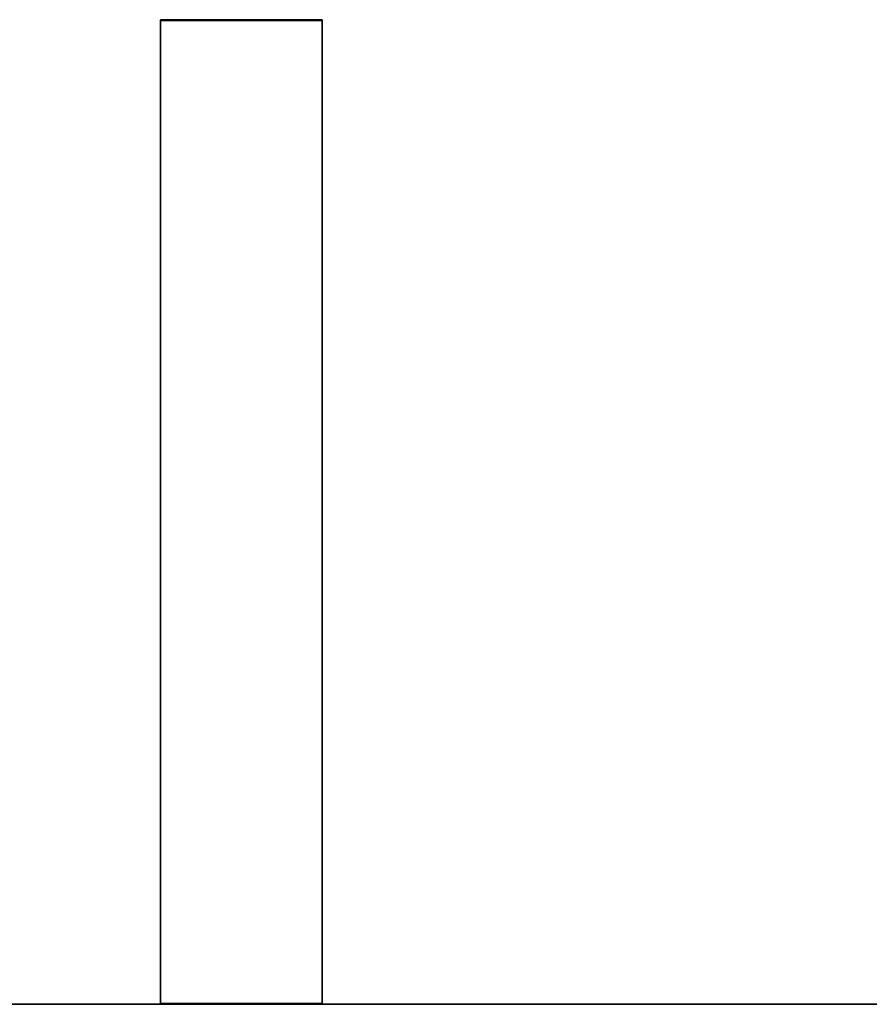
# Model space of a CAD drawing. Header units: millimetres. Extents: x -35 to 33166, y -35 to 31591.
# Tile 23 of 100: x 312 to 444, y 1755 to 1907. Entities that reach past the tile are written whole.
import ezdxf

# ---------------------------------------------------------------- set-up
doc = ezdxf.new("R2010")
doc.units = ezdxf.units.MM
doc.header["$LTSCALE"] = 25.4
doc.layers.get('0').update_dxf_attribs({"true_color": 0xffffff})
doc.layers.add('ICF - L1', color=7, linetype='Continuous', true_color=0xb4b464)
doc.layers.add('ICF - L2', color=7, linetype='Continuous', true_color=0x64ff64)

# ---------------------------------------------------------------- blocks, each defined once
blk = doc.blocks.new('Group7203')
for p, q in [((-101.73, -368.5, 52.62), (-253.87, -368.5, 52.62)), ((-253.87, -368.5, 52.62), (-253.87, -368.5, 146.29)), ((-253.87, -368.5, 146.29), (-101.73, -368.5, 146.29)), ((-253.87, -393.5, 52.62), (-253.87, -368.5, 52.62)), ((-253.87, -368.5, 146.29), (-253.87, -393.5, 146.29)), ((-101.73, -368.5, 146.29), (-101.73, -368.5, 52.62)), ((-101.73, -368.5, 52.62), (-101.73, -393.5, 52.62)), ((-101.73, -393.5, 146.29), (-101.73, -368.5, 146.29)), ((-101.73, -393.5, 146.29), (-253.87, -393.5, 146.29)), ((-253.87, -393.5, 146.29), (-253.87, -393.5, 52.62)), ((-253.87, -393.5, 52.62), (-101.73, -393.5, 52.62)), ((-101.73, -393.5, 52.62), (-101.73, -393.5, 146.29))]:
    blk.add_line(p, q)
blk = doc.blocks.new('Group7204')
for p, q in [((-101.73, -368.5, 313.74), (-253.87, -368.5, 313.74)), ((-253.87, -368.5, 313.74), (-253.87, -368.5, 407.41)), ((-253.87, -368.5, 407.41), (-101.73, -368.5, 407.41)), ((-253.87, -393.5, 313.74), (-253.87, -368.5, 313.74)), ((-253.87, -368.5, 407.41), (-253.87, -393.5, 407.41)), ((-101.73, -368.5, 407.41), (-101.73, -368.5, 313.74)), ((-101.73, -368.5, 313.74), (-101.73, -393.5, 313.74)), ((-101.73, -393.5, 407.41), (-101.73, -368.5, 407.41)), ((-101.73, -393.5, 407.41), (-253.87, -393.5, 407.41)), ((-253.87, -393.5, 407.41), (-253.87, -393.5, 313.74)), ((-253.87, -393.5, 313.74), (-101.73, -393.5, 313.74)), ((-101.73, -393.5, 313.74), (-101.73, -393.5, 407.41))]:
    blk.add_line(p, q)
blk = doc.blocks.new('6XR35_90_C_FC_78c4ls')
for name in ['Group7203', 'Group7204']:
    blk.add_blockref(name, (0, 0))
blk = doc.blocks.new('Group6869')
for p, q in [((-393.5, -253.75, 405.8), (-393.5, -101.6, 405.8)), ((-393.5, -101.6, 405.8), (-393.5, -101.6, 312.12)), ((-393.5, -101.6, 312.12), (-393.5, -253.75, 312.12)), ((-393.5, -101.6, 312.12), (-368.5, -101.6, 312.12)), ((-368.5, -101.6, 405.8), (-393.5, -101.6, 405.8)), ((-368.5, -253.75, 312.12), (-368.5, -101.6, 312.12)), ((-368.5, -101.6, 312.12), (-368.5, -101.6, 405.8)), ((-368.5, -101.6, 405.8), (-368.5, -253.75, 405.8)), ((-393.5, -253.75, 312.12), (-393.5, -253.75, 405.8)), ((-368.5, -253.75, 312.12), (-393.5, -253.75, 312.12)), ((-393.5, -253.75, 405.8), (-368.5, -253.75, 405.8)), ((-368.5, -253.75, 405.8), (-368.5, -253.75, 312.12))]:
    blk.add_line(p, q)
blk = doc.blocks.new('Group6870')
for p, q in [((-393.5, -253.75, 144.68), (-393.5, -101.6, 144.68)), ((-393.5, -101.6, 144.68), (-393.5, -101.6, 51)), ((-393.5, -101.6, 51), (-393.5, -253.75, 51)), ((-393.5, -101.6, 51), (-368.5, -101.6, 51)), ((-368.5, -101.6, 144.68), (-393.5, -101.6, 144.68)), ((-368.5, -253.75, 51), (-368.5, -101.6, 51)), ((-368.5, -101.6, 51), (-368.5, -101.6, 144.68)), ((-368.5, -101.6, 144.68), (-368.5, -253.75, 144.68)), ((-393.5, -253.75, 51), (-393.5, -253.75, 144.68)), ((-368.5, -253.75, 51), (-393.5, -253.75, 51)), ((-393.5, -253.75, 144.68), (-368.5, -253.75, 144.68)), ((-368.5, -253.75, 144.68), (-368.5, -253.75, 51))]:
    blk.add_line(p, q)
blk = doc.blocks.new('6XR35_90_C_FC_509mcb')
for name in ['Group6869', 'Group6870']:
    blk.add_blockref(name, (0, 0))
blk = doc.blocks.new('Group7433')
for p, q in [((-393.5, -253.75, 405.8), (-393.5, -101.6, 405.8)), ((-393.5, -101.6, 405.8), (-393.5, -101.6, 312.12)), ((-393.5, -101.6, 312.12), (-393.5, -253.75, 312.12)), ((-393.5, -101.6, 312.12), (-368.5, -101.6, 312.12)), ((-368.5, -101.6, 405.8), (-393.5, -101.6, 405.8)), ((-368.5, -253.75, 312.12), (-368.5, -101.6, 312.12)), ((-368.5, -101.6, 312.12), (-368.5, -101.6, 405.8)), ((-368.5, -101.6, 405.8), (-368.5, -253.75, 405.8)), ((-393.5, -253.75, 312.12), (-393.5, -253.75, 405.8)), ((-368.5, -253.75, 312.12), (-393.5, -253.75, 312.12)), ((-393.5, -253.75, 405.8), (-368.5, -253.75, 405.8)), ((-368.5, -253.75, 405.8), (-368.5, -253.75, 312.12))]:
    blk.add_line(p, q)
blk = doc.blocks.new('Group7434')
for p, q in [((-393.5, -253.75, 144.68), (-393.5, -101.6, 144.68)), ((-393.5, -101.6, 144.68), (-393.5, -101.6, 51)), ((-393.5, -101.6, 51), (-393.5, -253.75, 51)), ((-393.5, -101.6, 51), (-368.5, -101.6, 51)), ((-368.5, -101.6, 144.68), (-393.5, -101.6, 144.68)), ((-368.5, -253.75, 51), (-368.5, -101.6, 51)), ((-368.5, -101.6, 51), (-368.5, -101.6, 144.68)), ((-368.5, -101.6, 144.68), (-368.5, -253.75, 144.68)), ((-393.5, -253.75, 51), (-393.5, -253.75, 144.68)), ((-368.5, -253.75, 51), (-393.5, -253.75, 51)), ((-393.5, -253.75, 144.68), (-368.5, -253.75, 144.68)), ((-368.5, -253.75, 144.68), (-368.5, -253.75, 51))]:
    blk.add_line(p, q)
blk = doc.blocks.new('6XR35_90_C_FC_77i85d')
for name in ['Group7433', 'Group7434']:
    blk.add_blockref(name, (0, 0))
blk = doc.blocks.new('Group7461')
for p, q in [((-101.73, -368.5, 52.62), (-253.87, -368.5, 52.62)), ((-253.87, -368.5, 52.62), (-253.87, -368.5, 146.29)), ((-253.87, -368.5, 146.29), (-101.73, -368.5, 146.29)), ((-253.87, -393.5, 52.62), (-253.87, -368.5, 52.62)), ((-253.87, -368.5, 146.29), (-253.87, -393.5, 146.29)), ((-101.73, -368.5, 146.29), (-101.73, -368.5, 52.62)), ((-101.73, -368.5, 52.62), (-101.73, -393.5, 52.62)), ((-101.73, -393.5, 146.29), (-101.73, -368.5, 146.29)), ((-101.73, -393.5, 146.29), (-253.87, -393.5, 146.29)), ((-253.87, -393.5, 146.29), (-253.87, -393.5, 52.62)), ((-253.87, -393.5, 52.62), (-101.73, -393.5, 52.62)), ((-101.73, -393.5, 52.62), (-101.73, -393.5, 146.29))]:
    blk.add_line(p, q)
blk = doc.blocks.new('Group7462')
for p, q in [((-101.73, -368.5, 313.74), (-253.87, -368.5, 313.74)), ((-253.87, -368.5, 313.74), (-253.87, -368.5, 407.41)), ((-253.87, -368.5, 407.41), (-101.73, -368.5, 407.41)), ((-253.87, -393.5, 313.74), (-253.87, -368.5, 313.74)), ((-253.87, -368.5, 407.41), (-253.87, -393.5, 407.41)), ((-101.73, -368.5, 407.41), (-101.73, -368.5, 313.74)), ((-101.73, -368.5, 313.74), (-101.73, -393.5, 313.74)), ((-101.73, -393.5, 407.41), (-101.73, -368.5, 407.41)), ((-101.73, -393.5, 407.41), (-253.87, -393.5, 407.41)), ((-253.87, -393.5, 407.41), (-253.87, -393.5, 313.74)), ((-253.87, -393.5, 313.74), (-101.73, -393.5, 313.74)), ((-101.73, -393.5, 313.74), (-101.73, -393.5, 407.41))]:
    blk.add_line(p, q)
blk = doc.blocks.new('6XR35_90_C_FC_63thef')
for name in ['Group7461', 'Group7462']:
    blk.add_blockref(name, (0, 0))
blk = doc.blocks.new('Group#1657')
for p, q in [((-393.5, -253.75, 405.8), (-393.5, -101.6, 405.8)), ((-393.5, -101.6, 405.8), (-393.5, -101.6, 312.12)), ((-393.5, -101.6, 312.12), (-393.5, -253.75, 312.12)), ((-393.5, -101.6, 312.12), (-368.5, -101.6, 312.12)), ((-368.5, -101.6, 405.8), (-393.5, -101.6, 405.8)), ((-368.5, -253.75, 312.12), (-368.5, -101.6, 312.12)), ((-368.5, -101.6, 312.12), (-368.5, -101.6, 405.8)), ((-368.5, -101.6, 405.8), (-368.5, -253.75, 405.8)), ((-393.5, -253.75, 312.12), (-393.5, -253.75, 405.8)), ((-368.5, -253.75, 312.12), (-393.5, -253.75, 312.12)), ((-393.5, -253.75, 405.8), (-368.5, -253.75, 405.8)), ((-368.5, -253.75, 405.8), (-368.5, -253.75, 312.12))]:
    blk.add_line(p, q)
blk = doc.blocks.new('Group#1658')
for p, q in [((-393.5, -253.75, 144.68), (-393.5, -101.6, 144.68)), ((-393.5, -101.6, 144.68), (-393.5, -101.6, 51)), ((-393.5, -101.6, 51), (-393.5, -253.75, 51)), ((-393.5, -101.6, 51), (-368.5, -101.6, 51)), ((-368.5, -101.6, 144.68), (-393.5, -101.6, 144.68)), ((-368.5, -253.75, 51), (-368.5, -101.6, 51)), ((-368.5, -101.6, 51), (-368.5, -101.6, 144.68)), ((-368.5, -101.6, 144.68), (-368.5, -253.75, 144.68)), ((-393.5, -253.75, 51), (-393.5, -253.75, 144.68)), ((-368.5, -253.75, 51), (-393.5, -253.75, 51)), ((-393.5, -253.75, 144.68), (-368.5, -253.75, 144.68)), ((-368.5, -253.75, 144.68), (-368.5, -253.75, 51))]:
    blk.add_line(p, q)
blk = doc.blocks.new('6XR35_90_C_FC_d4u64z_MSG')
for name in ['Group#1657', 'Group#1658']:
    blk.add_blockref(name, (0, 0))
blk = doc.blocks.new('Group7513')
for p, q in [((-101.73, -368.5, 52.62), (-253.87, -368.5, 52.62)), ((-253.87, -368.5, 52.62), (-253.87, -368.5, 146.29)), ((-253.87, -368.5, 146.29), (-101.73, -368.5, 146.29)), ((-253.87, -393.5, 52.62), (-253.87, -368.5, 52.62)), ((-253.87, -368.5, 146.29), (-253.87, -393.5, 146.29)), ((-101.73, -368.5, 146.29), (-101.73, -368.5, 52.62)), ((-101.73, -368.5, 52.62), (-101.73, -393.5, 52.62)), ((-101.73, -393.5, 146.29), (-101.73, -368.5, 146.29)), ((-101.73, -393.5, 146.29), (-253.87, -393.5, 146.29)), ((-253.87, -393.5, 146.29), (-253.87, -393.5, 52.62)), ((-253.87, -393.5, 52.62), (-101.73, -393.5, 52.62)), ((-101.73, -393.5, 52.62), (-101.73, -393.5, 146.29))]:
    blk.add_line(p, q)
blk = doc.blocks.new('Group7514')
for p, q in [((-101.73, -368.5, 313.74), (-253.87, -368.5, 313.74)), ((-253.87, -368.5, 313.74), (-253.87, -368.5, 407.41)), ((-253.87, -368.5, 407.41), (-101.73, -368.5, 407.41)), ((-253.87, -393.5, 313.74), (-253.87, -368.5, 313.74)), ((-253.87, -368.5, 407.41), (-253.87, -393.5, 407.41)), ((-101.73, -368.5, 407.41), (-101.73, -368.5, 313.74)), ((-101.73, -368.5, 313.74), (-101.73, -393.5, 313.74)), ((-101.73, -393.5, 407.41), (-101.73, -368.5, 407.41)), ((-101.73, -393.5, 407.41), (-253.87, -393.5, 407.41)), ((-253.87, -393.5, 407.41), (-253.87, -393.5, 313.74)), ((-253.87, -393.5, 313.74), (-101.73, -393.5, 313.74)), ((-101.73, -393.5, 313.74), (-101.73, -393.5, 407.41))]:
    blk.add_line(p, q)
blk = doc.blocks.new('6XR35_90_C_FC_23p8du')
for name in ['Group7513', 'Group7514']:
    blk.add_blockref(name, (0, 0))
blk = doc.blocks.new('Group7537')
for p, q in [((-393.5, -253.75, 405.8), (-393.5, -101.6, 405.8)), ((-393.5, -101.6, 405.8), (-393.5, -101.6, 312.12)), ((-393.5, -101.6, 312.12), (-393.5, -253.75, 312.12)), ((-393.5, -101.6, 312.12), (-368.5, -101.6, 312.12)), ((-368.5, -101.6, 405.8), (-393.5, -101.6, 405.8)), ((-368.5, -253.75, 312.12), (-368.5, -101.6, 312.12)), ((-368.5, -101.6, 312.12), (-368.5, -101.6, 405.8)), ((-368.5, -101.6, 405.8), (-368.5, -253.75, 405.8)), ((-393.5, -253.75, 312.12), (-393.5, -253.75, 405.8)), ((-368.5, -253.75, 312.12), (-393.5, -253.75, 312.12)), ((-393.5, -253.75, 405.8), (-368.5, -253.75, 405.8)), ((-368.5, -253.75, 405.8), (-368.5, -253.75, 312.12))]:
    blk.add_line(p, q)
blk = doc.blocks.new('Group7538')
for p, q in [((-393.5, -253.75, 144.68), (-393.5, -101.6, 144.68)), ((-393.5, -101.6, 144.68), (-393.5, -101.6, 51)), ((-393.5, -101.6, 51), (-393.5, -253.75, 51)), ((-393.5, -101.6, 51), (-368.5, -101.6, 51)), ((-368.5, -101.6, 144.68), (-393.5, -101.6, 144.68)), ((-368.5, -253.75, 51), (-368.5, -101.6, 51)), ((-368.5, -101.6, 51), (-368.5, -101.6, 144.68)), ((-368.5, -101.6, 144.68), (-368.5, -253.75, 144.68)), ((-393.5, -253.75, 51), (-393.5, -253.75, 144.68)), ((-368.5, -253.75, 51), (-393.5, -253.75, 51)), ((-393.5, -253.75, 144.68), (-368.5, -253.75, 144.68)), ((-368.5, -253.75, 144.68), (-368.5, -253.75, 51))]:
    blk.add_line(p, q)
blk = doc.blocks.new('6XR35_90_C_FC_4q0dcm')
for name in ['Group7537', 'Group7538']:
    blk.add_blockref(name, (0, 0))
blk = doc.blocks.new('Group#4057')
for p, q in [((-101.6, -480.8, 0), (-101.6, -227.96, 0)), ((-101.6, -227.96, 457.2), (-101.6, -480.8, 457.2))]:
    blk.add_line(p, q)
blk = doc.blocks.new('6XR35_90_C_FC_bkmqyu_MSG')
blk.add_blockref('Group#4057', (0, 0))
blk = doc.blocks.new('Group3573')
at = {"layer": 'ICF - L1', "extrusion": (0, 0, -1), "zscale": -1, "rotation": 270}
for name, p in [('6XR35_90_C_FC_78c4ls', (34.59, 1652.92, -357.2)), ('6XR35_90_C_FC_63thef', (34.59, 1652.92, -1271.6)), ('6XR35_90_C_FC_23p8du', (34.59, 1652.92, -2186)), ('6XR35_90_C_FC_bkmqyu_MSG', (34.59, 1652.92, -3100.4))]:
    blk.add_blockref(name, p, dxfattribs=at)
at = {"layer": 'ICF - L1', "rotation": 180}
for name, p in [('6XR35_90_C_FC_509mcb', (-34.59, 1652.92, -100)), ('6XR35_90_C_FC_77i85d', (-34.59, 1652.92, 814.4)), ('6XR35_90_C_FC_d4u64z_MSG', (-34.59, 1652.92, 1728.8)), ('6XR35_90_C_FC_4q0dcm', (-34.59, 1652.92, 2643.2))]:
    blk.add_blockref(name, p, dxfattribs=at)
blk = doc.blocks.new('Group#2497')
for p, q in [((-393.5, -253.75, 405.8), (-393.5, -101.6, 405.8)), ((-393.5, -101.6, 405.8), (-393.5, -101.6, 312.12)), ((-393.5, -101.6, 312.12), (-393.5, -253.75, 312.12)), ((-393.5, -101.6, 312.12), (-368.5, -101.6, 312.12)), ((-368.5, -101.6, 405.8), (-393.5, -101.6, 405.8)), ((-368.5, -253.75, 312.12), (-368.5, -101.6, 312.12)), ((-368.5, -101.6, 312.12), (-368.5, -101.6, 405.8)), ((-368.5, -101.6, 405.8), (-368.5, -253.75, 405.8)), ((-393.5, -253.75, 312.12), (-393.5, -253.75, 405.8)), ((-368.5, -253.75, 312.12), (-393.5, -253.75, 312.12)), ((-393.5, -253.75, 405.8), (-368.5, -253.75, 405.8)), ((-368.5, -253.75, 405.8), (-368.5, -253.75, 312.12))]:
    blk.add_line(p, q)
blk = doc.blocks.new('Group8631')
for p, q in [((-393.5, -253.75, 144.68), (-393.5, -101.6, 144.68)), ((-393.5, -101.6, 144.68), (-393.5, -101.6, 51)), ((-393.5, -101.6, 51), (-393.5, -253.75, 51)), ((-393.5, -101.6, 51), (-368.5, -101.6, 51)), ((-368.5, -101.6, 144.68), (-393.5, -101.6, 144.68)), ((-368.5, -253.75, 51), (-368.5, -101.6, 51)), ((-368.5, -101.6, 51), (-368.5, -101.6, 144.68)), ((-368.5, -101.6, 144.68), (-368.5, -253.75, 144.68)), ((-393.5, -253.75, 51), (-393.5, -253.75, 144.68)), ((-368.5, -253.75, 51), (-393.5, -253.75, 51)), ((-393.5, -253.75, 144.68), (-368.5, -253.75, 144.68)), ((-368.5, -253.75, 144.68), (-368.5, -253.75, 51))]:
    blk.add_line(p, q)
blk = doc.blocks.new('6XR35_90_C#3_FC_evu4t6')
for name in ['Group#2497', 'Group8631']:
    blk.add_blockref(name, (0, 0))
blk = doc.blocks.new('Group#404')
for p, q in [((-393.5, -253.75, 405.8), (-393.5, -101.6, 405.8)), ((-393.5, -101.6, 405.8), (-393.5, -101.6, 312.12)), ((-393.5, -101.6, 312.12), (-393.5, -253.75, 312.12)), ((-393.5, -101.6, 312.12), (-368.5, -101.6, 312.12)), ((-368.5, -101.6, 405.8), (-393.5, -101.6, 405.8)), ((-368.5, -253.75, 312.12), (-368.5, -101.6, 312.12)), ((-368.5, -101.6, 312.12), (-368.5, -101.6, 405.8)), ((-368.5, -101.6, 405.8), (-368.5, -253.75, 405.8)), ((-393.5, -253.75, 312.12), (-393.5, -253.75, 405.8)), ((-368.5, -253.75, 312.12), (-393.5, -253.75, 312.12)), ((-393.5, -253.75, 405.8), (-368.5, -253.75, 405.8)), ((-368.5, -253.75, 405.8), (-368.5, -253.75, 312.12))]:
    blk.add_line(p, q)
blk = doc.blocks.new('Group8109')
for p, q in [((-393.5, -253.75, 144.68), (-393.5, -101.6, 144.68)), ((-393.5, -101.6, 144.68), (-393.5, -101.6, 51)), ((-393.5, -101.6, 51), (-393.5, -253.75, 51)), ((-393.5, -101.6, 51), (-368.5, -101.6, 51)), ((-368.5, -101.6, 144.68), (-393.5, -101.6, 144.68)), ((-368.5, -253.75, 51), (-368.5, -101.6, 51)), ((-368.5, -101.6, 51), (-368.5, -101.6, 144.68)), ((-368.5, -101.6, 144.68), (-368.5, -253.75, 144.68)), ((-393.5, -253.75, 51), (-393.5, -253.75, 144.68)), ((-368.5, -253.75, 51), (-393.5, -253.75, 51)), ((-393.5, -253.75, 144.68), (-368.5, -253.75, 144.68)), ((-368.5, -253.75, 144.68), (-368.5, -253.75, 51))]:
    blk.add_line(p, q)
blk = doc.blocks.new('6XR35_90_C#3_FC_83wsl9')
for name in ['Group#404', 'Group8109']:
    blk.add_blockref(name, (0, 0))
blk = doc.blocks.new('Group8409')
for p, q in [((-101.73, -368.5, 52.62), (-253.87, -368.5, 52.62)), ((-253.87, -368.5, 52.62), (-253.87, -368.5, 146.29)), ((-253.87, -368.5, 146.29), (-101.73, -368.5, 146.29)), ((-253.87, -393.5, 52.62), (-253.87, -368.5, 52.62)), ((-253.87, -368.5, 146.29), (-253.87, -393.5, 146.29)), ((-101.73, -368.5, 146.29), (-101.73, -368.5, 52.62)), ((-101.73, -368.5, 52.62), (-101.73, -393.5, 52.62)), ((-101.73, -393.5, 146.29), (-101.73, -368.5, 146.29)), ((-101.73, -393.5, 146.29), (-253.87, -393.5, 146.29)), ((-253.87, -393.5, 146.29), (-253.87, -393.5, 52.62)), ((-253.87, -393.5, 52.62), (-101.73, -393.5, 52.62)), ((-101.73, -393.5, 52.62), (-101.73, -393.5, 146.29))]:
    blk.add_line(p, q)
blk = doc.blocks.new('Group#1721')
for p, q in [((-101.73, -368.5, 313.74), (-253.87, -368.5, 313.74)), ((-253.87, -368.5, 313.74), (-253.87, -368.5, 407.41)), ((-253.87, -368.5, 407.41), (-101.73, -368.5, 407.41)), ((-253.87, -393.5, 313.74), (-253.87, -368.5, 313.74)), ((-253.87, -368.5, 407.41), (-253.87, -393.5, 407.41)), ((-101.73, -368.5, 407.41), (-101.73, -368.5, 313.74)), ((-101.73, -368.5, 313.74), (-101.73, -393.5, 313.74)), ((-101.73, -393.5, 407.41), (-101.73, -368.5, 407.41)), ((-101.73, -393.5, 407.41), (-253.87, -393.5, 407.41)), ((-253.87, -393.5, 407.41), (-253.87, -393.5, 313.74)), ((-253.87, -393.5, 313.74), (-101.73, -393.5, 313.74)), ((-101.73, -393.5, 313.74), (-101.73, -393.5, 407.41))]:
    blk.add_line(p, q)
blk = doc.blocks.new('6XR35_90_C#3_FC_68nban')
for name in ['Group8409', 'Group#1721']:
    blk.add_blockref(name, (0, 0))
blk = doc.blocks.new('Group#2516')
for p, q in [((-101.73, -368.5, 52.62), (-253.87, -368.5, 52.62)), ((-253.87, -368.5, 52.62), (-253.87, -368.5, 146.29)), ((-253.87, -368.5, 146.29), (-101.73, -368.5, 146.29)), ((-253.87, -393.5, 52.62), (-253.87, -368.5, 52.62)), ((-253.87, -368.5, 146.29), (-253.87, -393.5, 146.29)), ((-101.73, -368.5, 146.29), (-101.73, -368.5, 52.62)), ((-101.73, -368.5, 52.62), (-101.73, -393.5, 52.62)), ((-101.73, -393.5, 146.29), (-101.73, -368.5, 146.29)), ((-101.73, -393.5, 146.29), (-253.87, -393.5, 146.29)), ((-253.87, -393.5, 146.29), (-253.87, -393.5, 52.62)), ((-253.87, -393.5, 52.62), (-101.73, -393.5, 52.62)), ((-101.73, -393.5, 52.62), (-101.73, -393.5, 146.29))]:
    blk.add_line(p, q)
blk = doc.blocks.new('Group8668')
for p, q in [((-101.73, -368.5, 313.74), (-253.87, -368.5, 313.74)), ((-253.87, -368.5, 313.74), (-253.87, -368.5, 407.41)), ((-253.87, -368.5, 407.41), (-101.73, -368.5, 407.41)), ((-253.87, -393.5, 313.74), (-253.87, -368.5, 313.74)), ((-253.87, -368.5, 407.41), (-253.87, -393.5, 407.41)), ((-101.73, -368.5, 407.41), (-101.73, -368.5, 313.74)), ((-101.73, -368.5, 313.74), (-101.73, -393.5, 313.74)), ((-101.73, -393.5, 407.41), (-101.73, -368.5, 407.41)), ((-101.73, -393.5, 407.41), (-253.87, -393.5, 407.41)), ((-253.87, -393.5, 407.41), (-253.87, -393.5, 313.74)), ((-253.87, -393.5, 313.74), (-101.73, -393.5, 313.74)), ((-101.73, -393.5, 313.74), (-101.73, -393.5, 407.41))]:
    blk.add_line(p, q)
blk = doc.blocks.new('6XR35_90_C#3_FC_5k60px')
for name in ['Group#2516', 'Group8668']:
    blk.add_blockref(name, (0, 0))
blk = doc.blocks.new('Group8711')
for p, q in [((-393.5, -253.75, 405.8), (-393.5, -101.6, 405.8)), ((-393.5, -101.6, 405.8), (-393.5, -101.6, 312.12)), ((-393.5, -101.6, 312.12), (-393.5, -253.75, 312.12)), ((-393.5, -101.6, 312.12), (-368.5, -101.6, 312.12)), ((-368.5, -101.6, 405.8), (-393.5, -101.6, 405.8)), ((-368.5, -253.75, 312.12), (-368.5, -101.6, 312.12)), ((-368.5, -101.6, 312.12), (-368.5, -101.6, 405.8)), ((-368.5, -101.6, 405.8), (-368.5, -253.75, 405.8)), ((-393.5, -253.75, 312.12), (-393.5, -253.75, 405.8)), ((-368.5, -253.75, 312.12), (-393.5, -253.75, 312.12)), ((-393.5, -253.75, 405.8), (-368.5, -253.75, 405.8)), ((-368.5, -253.75, 405.8), (-368.5, -253.75, 312.12))]:
    blk.add_line(p, q)
blk = doc.blocks.new('Group#2556')
for p, q in [((-393.5, -253.75, 144.68), (-393.5, -101.6, 144.68)), ((-393.5, -101.6, 144.68), (-393.5, -101.6, 51)), ((-393.5, -101.6, 51), (-393.5, -253.75, 51)), ((-393.5, -101.6, 51), (-368.5, -101.6, 51)), ((-368.5, -101.6, 144.68), (-393.5, -101.6, 144.68)), ((-368.5, -253.75, 51), (-368.5, -101.6, 51)), ((-368.5, -101.6, 51), (-368.5, -101.6, 144.68)), ((-368.5, -101.6, 144.68), (-368.5, -253.75, 144.68)), ((-393.5, -253.75, 51), (-393.5, -253.75, 144.68)), ((-368.5, -253.75, 51), (-393.5, -253.75, 51)), ((-393.5, -253.75, 144.68), (-368.5, -253.75, 144.68)), ((-368.5, -253.75, 144.68), (-368.5, -253.75, 51))]:
    blk.add_line(p, q)
blk = doc.blocks.new('6XR35_90_C#3_FC_7mmclu')
for name in ['Group8711', 'Group#2556']:
    blk.add_blockref(name, (0, 0))
blk = doc.blocks.new('Group8748')
for p, q in [((-101.73, -368.5, 52.62), (-253.87, -368.5, 52.62)), ((-253.87, -368.5, 52.62), (-253.87, -368.5, 146.29)), ((-253.87, -368.5, 146.29), (-101.73, -368.5, 146.29)), ((-253.87, -393.5, 52.62), (-253.87, -368.5, 52.62)), ((-253.87, -368.5, 146.29), (-253.87, -393.5, 146.29)), ((-101.73, -368.5, 146.29), (-101.73, -368.5, 52.62)), ((-101.73, -368.5, 52.62), (-101.73, -393.5, 52.62)), ((-101.73, -393.5, 146.29), (-101.73, -368.5, 146.29)), ((-101.73, -393.5, 146.29), (-253.87, -393.5, 146.29)), ((-253.87, -393.5, 146.29), (-253.87, -393.5, 52.62)), ((-253.87, -393.5, 52.62), (-101.73, -393.5, 52.62)), ((-101.73, -393.5, 52.62), (-101.73, -393.5, 146.29))]:
    blk.add_line(p, q)
blk = doc.blocks.new('Group#2583')
for p, q in [((-101.73, -368.5, 313.74), (-253.87, -368.5, 313.74)), ((-253.87, -368.5, 313.74), (-253.87, -368.5, 407.41)), ((-253.87, -368.5, 407.41), (-101.73, -368.5, 407.41)), ((-253.87, -393.5, 313.74), (-253.87, -368.5, 313.74)), ((-253.87, -368.5, 407.41), (-253.87, -393.5, 407.41)), ((-101.73, -368.5, 407.41), (-101.73, -368.5, 313.74)), ((-101.73, -368.5, 313.74), (-101.73, -393.5, 313.74)), ((-101.73, -393.5, 407.41), (-101.73, -368.5, 407.41)), ((-101.73, -393.5, 407.41), (-253.87, -393.5, 407.41)), ((-253.87, -393.5, 407.41), (-253.87, -393.5, 313.74)), ((-253.87, -393.5, 313.74), (-101.73, -393.5, 313.74)), ((-101.73, -393.5, 313.74), (-101.73, -393.5, 407.41))]:
    blk.add_line(p, q)
blk = doc.blocks.new('6XR35_90_C#3_FC_9sjhm5')
for name in ['Group8748', 'Group#2583']:
    blk.add_blockref(name, (0, 0))
blk = doc.blocks.new('Group10467')
for p, q in [((-887.2, -101.6, 124.2), (-227.79, -101.6, 124.2)), ((-887.2, -101.6, 0), (-227.79, -101.6, 0))]:
    blk.add_line(p, q)
blk = doc.blocks.new('Group#4858')
for p, q in [((-368.5, -101.6, 124.2), (-393.5, -101.6, 124.2)), ((-393.5, -101.6, 124.2), (-393.5, -253.75, 124.2)), ((-393.5, -253.75, 51), (-393.5, -101.6, 51)), ((-393.5, -101.6, 51), (-368.5, -101.6, 51)), ((-393.5, -101.6, 124.2), (-393.5, -101.6, 51)), ((-368.5, -253.75, 124.2), (-368.5, -101.6, 124.2)), ((-368.5, -253.75, 51), (-368.5, -101.6, 51)), ((-368.5, -101.6, 124.2), (-368.5, -101.6, 51)), ((-393.5, -253.75, 124.2), (-368.5, -253.75, 124.2)), ((-393.5, -253.75, 51), (-368.5, -253.75, 51)), ((-393.5, -253.75, 124.2), (-393.5, -253.75, 51)), ((-368.5, -253.75, 124.2), (-368.5, -253.75, 51))]:
    blk.add_line(p, q)
blk = doc.blocks.new('6XR35_90_C#3_FC_9tgy21_MSG')
for name in ['Group10467', 'Group#4858']:
    blk.add_blockref(name, (0, 0))
blk = doc.blocks.new('Group3664')
at = {"layer": 'ICF - L2', "extrusion": (0, 0, -1), "zscale": -1, "rotation": 270}
for name, p in [('6XR35_90_C#3_FC_68nban', (34.59, 1652.92, -4014.8)), ('6XR35_90_C#3_FC_5k60px', (34.59, 1652.92, -4929.2)), ('6XR35_90_C#3_FC_9sjhm5', (34.59, 1652.92, -5843.6))]:
    blk.add_blockref(name, p, dxfattribs=at)
at = {"layer": 'ICF - L2', "rotation": 180}
for name, p in [('6XR35_90_C#3_FC_evu4t6', (-34.59, 1652.92, 4472)), ('6XR35_90_C#3_FC_83wsl9', (-34.59, 1652.92, 3557.6)), ('6XR35_90_C#3_FC_7mmclu', (-34.59, 1652.92, 5386.4)), ('6XR35_90_C#3_FC_9tgy21_MSG', (-34.59, 1652.92, 6300.8))]:
    blk.add_blockref(name, p, dxfattribs=at)

msp = doc.modelspace()

# ---------------------------------------------------------------- block references
for name in ['Group3573', 'Group3664']:
    msp.add_blockref(name, (0, 0))

doc.saveas('drawing.dxf')
